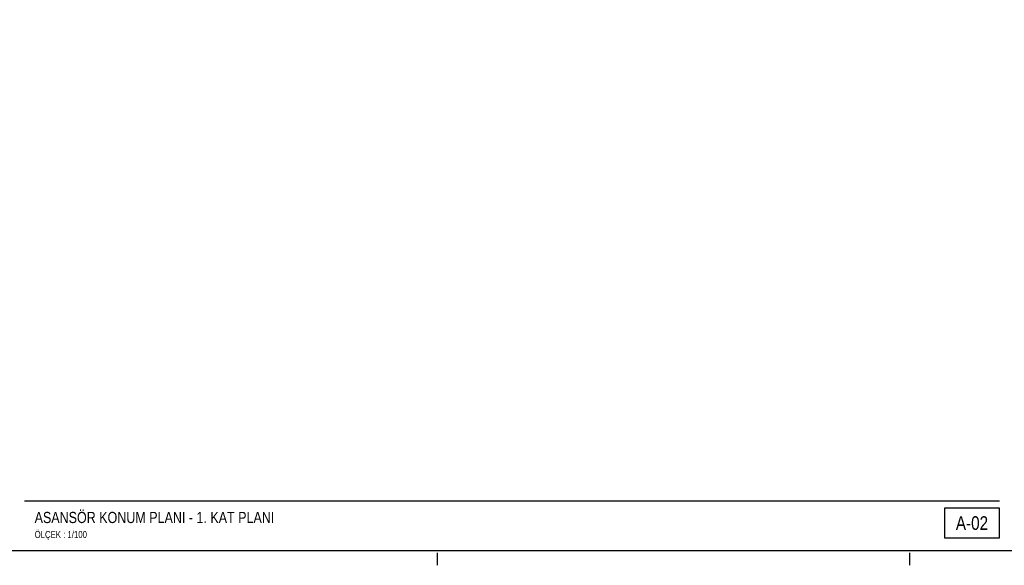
# Model space of a CAD drawing. Header units: centimetres. Extents: x 0 to 15445, y -30 to 2970.
# Tile 2 of 34: x 1160 to 3140, y -30 to 1068. Entities that reach past the tile are written whole.
import ezdxf
from ezdxf.enums import TextEntityAlignment as Align

# ---------------------------------------------------------------- set-up
doc = ezdxf.new("R2010")
doc.units = ezdxf.units.CM
doc.linetypes.add('CENTER', pattern=[40, 25, -5, 5, -5])
for name, color, linetype in [('ASN-ANTET', 4, 'CONTINUOUS'), ('ASN-BASLIK', 5, 'CONTINUOUS'), ('ASN-CERCEVE', 7, 'CONTINUOUS'), ('ASN-EKSEN', 8, 'CENTER')]:
    doc.layers.add(name, color=color, linetype=linetype)
doc.styles.get("Standard").update_dxf_attribs({"font": 'arial.ttf', "width": 0.8})

msp = doc.modelspace()

# ---------------------------------------------------------------- linework, layer by layer
at = {"layer": 'ASN-ANTET'}
msp.add_line((1170, 100), (3130, 100), dxfattribs=at)
msp.add_lwpolyline([(3020, 25), (3130, 25), (3130, 85), (3020, 85)], close=True, dxfattribs=at)
at = {"layer": 'ASN-CERCEVE'}
for points in [[(0, 0), (15445, 0), (15445, 2970), (0, 2970)], [(100, 0), (15420, 0), (15420, 2970), (100, 2970)]]:
    msp.add_lwpolyline(points, close=True, dxfattribs=at)
at = {"layer": 'ASN-EKSEN'}
for p, q in [((2000, -30), (2000, -5)), ((2950, -30), (2950, -5))]:
    msp.add_line(p, q, dxfattribs=at)

# ---------------------------------------------------------------- texts
at = {"layer": 'ASN-ANTET', "width": 0.8}
msp.add_text('A-02', height=27.5, dxfattribs=at).set_placement((3075, 55), align=Align.MIDDLE_CENTER)
msp.add_text('ÖLÇEK : 1/100', height=14, dxfattribs=at).set_placement((1190, 25))
at = {"layer": 'ASN-BASLIK', "width": 0.8}
msp.add_text('ASANSÖR KONUM PLANI - 1. KAT PLANI', height=22.5, dxfattribs=at).set_placement((1190, 55))

doc.saveas('drawing.dxf')
